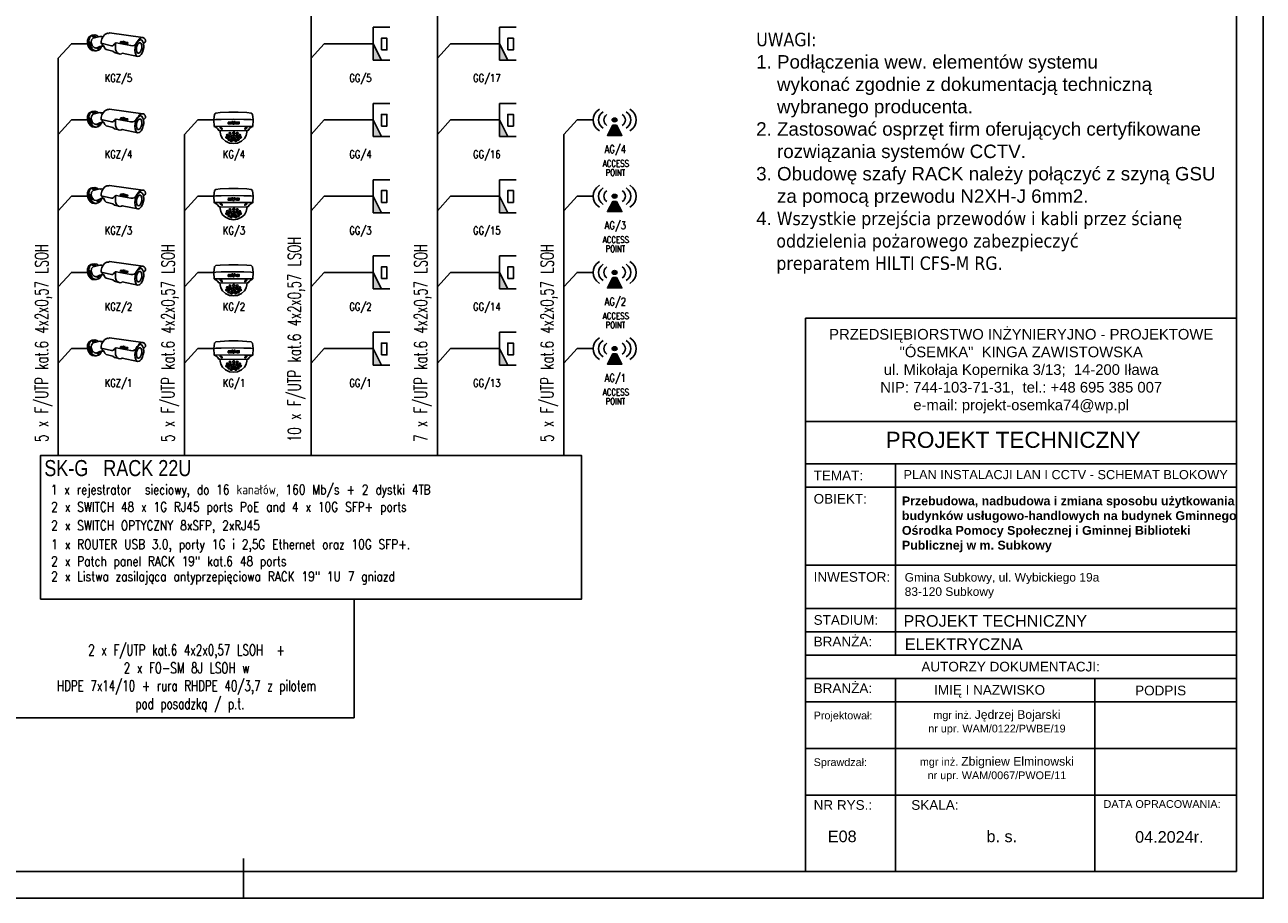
# Model space of a CAD drawing. Header units: inches. Extents: x 6268 to 12323, y 5221 to 42059.
# Tile 50 of 98: x 9860 to 12168, y 17491 to 19118. Entities that reach past the tile are written whole.
import ezdxf
from ezdxf.enums import TextEntityAlignment as Align

# ---------------------------------------------------------------- set-up
doc = ezdxf.new("R2010")
doc.units = ezdxf.units.IN
doc.header["$MEASUREMENT"] = 0
doc.layers.add('AAT_CCTV', color=30, linetype='Continuous')
doc.layers.add('CP_LINENORM', color=253, linetype='Continuous')
doc.styles.add('CP_ATTR', font='romans.shx')
doc.styles.add('Romans', font='romans.shx', dxfattribs={"width": 0.7})
doc.styles.add('SIMPLEX', font='simplex.shx')
doc.styles.get("Standard").update_dxf_attribs({"font": 'txt.shx'})

# ---------------------------------------------------------------- blocks, each defined once
blk = doc.blocks.new('A3_POZIOM')
at = {"linetype": 'Continuous'}
blk.add_lwpolyline([(-395, 0), (0, 0), (0, 287), (-395, 287)], close=True, dxfattribs=at)
at = {"layer": 'CP_LINENORM', "linetype": 'Continuous'}
blk.add_lwpolyline([(-415, -5), (5, -5), (5, 292), (-415, 292)], close=True, dxfattribs=at)
blk.add_lwpolyline([(-185, -5), (-185, 0)], dxfattribs=at)
blk = doc.blocks.new('AAT_BULLET')
for points in [[(-14790, 742), (-14939, 699), (-15073, 626), (-15215, 500), (-15330, 339), (-15399, 204), (-15449, 66), (-15468, -76), (-15453, -286), (-15361, -436), (-15204, -589), (-15073, -647), (-14893, -700), (-14956, -991), (-14981, -1432), (-14981, -1868), (-14858, -2488), (-14625, -3144), (-14324, -3745), (-13975, -4107), (-13735, -4236), (-13386, -4285), (-13104, -4168), (-12840, -3770), (-12705, -3254), (-12656, -2573), (-12686, -1911), (-12846, -1291), (-13134, -684), (-13502, -187), (-13827, 101), (-14024, 175), (-14251, 181), (-14496, 46), (-14699, -199), (-14870, -549), (-14893, -700)], [(-5854, 1982), (-14790, 742)], [(-14692, 755), (-14380, 728), (-14088, 601), (-13812, 363), (-13567, 57), (-13253, -357), (-13003, -760), (-12793, -1074), (-12435, -1327), (-12074, -1431), (-11546, -1400), (-7676, -689), (-7347, -765), (-7113, -1041), (-6911, -1280), (-6684, -1425), (-6408, -1413), (-3618, -782), (-3652, -258), (-3863, 451), (-4204, 1042), (-4660, 1559), (-5124, 1824), (-5373, 1878), (-5642, 1855), (-5854, 1982)], [(-4414, -1581), (-4053, -1527), (-3624, -1545), (-3293, -1655), (-2968, -1822), (-2359, -2068), (-1790, -1920), (-1250, -1351), (-1015, -586), (-1073, 141), (-1495, 622), (-3331, 1073), (-3483, 999), (-3802, 1048), (-4164, 973)], [(-2920, 972), (-2470, 1269), (-1950, 1436), (-1302, 1348), (-654, 867), (-389, 92), (-301, -713), (-605, -1577), (-1126, -2235), (-1734, -2637), (-2323, -2794), (-2981, -2608), (-3373, -2313), (-3628, -1832), (-3705, -1542)], [(-2323, -2794), (-1865, -2816), (-1264, -2736), (-699, -2319), (-258, -1675), (-6, -889), (0, 0), (-405, 877), (-889, 1215), (-1302, 1348)], [(-13386, -4285), (-9272, -3413), (-9036, -3551), (-8693, -3639), (-8251, -3521), (-7957, -3306), (-7692, -2913), (-7505, -2403), (-7437, -1922), (-7438, -1314), (-7512, -727)], [(-8693, -3639), (-7216, -3248), (-6719, -2886), (-4995, -2451), (-4645, -2132), (-4400, -1549), (-4119, -1354), (-3950, -1082), (-3932, -853)]]:
    blk.add_lwpolyline(points)
for points in [[(-1573, 1082), (-1853, 1066), (-2144, 951), (-2270, 902), (-2243, 836), (-2136, 808), (-1870, 809), (-1642, 848), (-1471, 878), (-1431, 967), (-1409, 1086)], [(-14298, -805), (-14518, -1400), (-14488, -2124), (-14328, -2633), (-14009, -3154), (-13690, -3418), (-13371, -3394), (-13114, -3062), (-13040, -2486), (-13089, -1817), (-13267, -1290), (-13543, -866), (-13819, -645), (-14101, -652)], [(-10685, -967), (-10574, -950), (-10579, -761), (-10443, -912), (-10323, -895), (-10361, -536), (-10469, -555), (-10469, -742), (-10586, -588), (-10711, -605)], [(-10057, -353), (-9748, -845), (-9554, -816), (-9431, -248), (-9606, -267), (-9676, -646), (-9880, -320)], [(-9422, -416), (-9403, -595), (-9369, -675), (-9307, -701), (-9166, -698), (-9096, -631), (-9103, -507), (-9108, -346), (-9221, -361), (-9209, -452), (-9206, -538), (-9228, -622), (-9295, -607), (-9309, -502), (-9321, -385)], [(-8799, -387), (-8873, -329), (-8981, -332), (-9046, -385), (-9060, -468), (-9034, -533), (-8924, -531), (-8886, -530), (-8909, -591), (-8971, -595), (-9017, -581), (-9048, -631), (-9010, -672), (-8919, -687), (-8825, -655), (-8770, -588), (-8773, -509), (-8789, -466), (-8895, -461), (-8974, -444), (-8957, -413), (-8868, -413), (-8837, -413)], [(-2680, -2371), (-2964, -2156), (-3079, -2003), (-3129, -1857), (-2977, -1872), (-2901, -1920), (-2838, -1979), (-2723, -2082), (-2663, -2216), (-2661, -2332)], [(-482, -268), (-605, -452), (-620, -770), (-629, -967), (-785, -1249), (-946, -1498), (-1038, -1686), (-1233, -1909), (-1145, -2081), (-909, -1864), (-743, -1561), (-494, -1037), (-442, -796), (-437, -386)]]:
    blk.add_lwpolyline(points, close=True)
for centre, radius in [((-10131, -684), 174), ((-10129, -689), 85.6)]:
    blk.add_circle(centre, radius)
blk = doc.blocks.new('AAT_KOPUŁKA WANDAL.')
for points in [[(136, -97), (106, -93), (76, -53), (38, -21), (0, 0), (-7, 149), (9, 280), (40, 307), (144, 319), (342, 328), (450, 328)], [(767, -97), (796, -93), (826, -53), (864, -21), (902, 0), (909, 149), (894, 280), (863, 307), (759, 319), (560, 328), (452, 328)], [(-7, 149), (51, 157), (207, 161), (457, 166), (742, 161), (861, 158), (909, 149)], [(0, 0), (194, 0), (553, 3), (902, 0)], [(410, 113), (436, 113), (452, 84)], [(410, 113), (443, 47), (451, 47)], [(493, 113), (467, 113), (452, 84)], [(493, 113), (460, 47), (452, 47)], [(450, -398), (360, -390), (264, -343), (197, -283), (157, -211), (139, -139), (136, -97), (450, -105)], [(452, -398), (542, -390), (639, -343), (705, -283), (745, -211), (763, -139), (767, -97), (452, -105)]]:
    blk.add_lwpolyline(points)
for points in [[(318, 55), (318, 100), (332, 100), (350, 80), (350, 100), (369, 100), (369, 55), (350, 55), (335, 70), (335, 55)], [(492, 100), (492, 63), (503, 55), (524, 55), (533, 64), (533, 100), (519, 100), (519, 72), (512, 66), (508, 72), (508, 100)], [(578, 90), (570, 99), (550, 100), (540, 88), (540, 79), (566, 73), (565, 64), (549, 63), (544, 71), (540, 66), (538, 59), (544, 55), (573, 55), (577, 65), (576, 73), (567, 82), (551, 84), (550, 89), (562, 89), (569, 87), (577, 85)], [(144, -39), (161, -55), (177, -65), (190, -64), (191, -54), (179, -40), (163, -30), (146, -24), (139, -24), (137, -29), (140, -36)], [(307, -260), (300, -247), (288, -241), (272, -245), (267, -258), (272, -270), (281, -277), (296, -277), (303, -273), (307, -265)], [(330, -205), (321, -192), (309, -186), (293, -190), (287, -205), (292, -221), (303, -228), (320, -228), (329, -220), (331, -211)], [(358, -307), (351, -293), (340, -288), (323, -291), (318, -304), (323, -316), (332, -323), (348, -324), (354, -319), (358, -311)], [(361, -256), (355, -242), (343, -237), (326, -240), (321, -253), (326, -265), (335, -272), (351, -272), (357, -268), (361, -260)], [(389, -163), (380, -149), (368, -144), (352, -147), (346, -163), (351, -179), (362, -185), (379, -185), (388, -177), (390, -169)], [(400, -219), (391, -206), (379, -201), (363, -204), (357, -220), (363, -236), (373, -242), (390, -242), (399, -234), (401, -226)], [(447, -253), (421, -258), (401, -273), (392, -286), (391, -305), (405, -321), (430, -330), (449, -331), (474, -328), (499, -312), (508, -295), (505, -280), (488, -262), (462, -255)], [(452, -275), (433, -277), (418, -286), (417, -296), (419, -307), (430, -314), (447, -316), (470, -313), (482, -302), (483, -287), (468, -276)], [(446, -126), (435, -131), (427, -143), (424, -154), (427, -169), (434, -178), (448, -182), (462, -177), (470, -159), (469, -143), (462, -135), (454, -127)], [(447, -188), (433, -193), (428, -202), (426, -218), (432, -228), (442, -232), (459, -231), (468, -219), (470, -209), (463, -196), (456, -191)], [(500, -219), (508, -206), (520, -201), (537, -204), (543, -220), (537, -236), (527, -242), (510, -242), (500, -234), (499, -226)], [(511, -163), (520, -149), (532, -144), (548, -147), (554, -163), (548, -179), (538, -185), (521, -185), (512, -177), (510, -169)], [(539, -256), (545, -242), (557, -237), (573, -240), (578, -253), (574, -265), (565, -272), (549, -272), (542, -268), (539, -260)], [(542, -307), (548, -293), (560, -288), (577, -291), (582, -304), (577, -316), (568, -323), (552, -324), (546, -319), (542, -311)], [(570, -205), (579, -192), (591, -186), (607, -190), (613, -205), (608, -221), (597, -228), (580, -228), (571, -220), (569, -211)], [(593, -260), (600, -247), (611, -241), (628, -245), (633, -258), (628, -270), (619, -277), (603, -277), (597, -273), (593, -265)], [(758, -39), (741, -55), (726, -65), (712, -64), (712, -54), (723, -40), (739, -30), (756, -24), (763, -24), (765, -29), (762, -36)], [(400, -334), (390, -332), (374, -333), (370, -339), (374, -345), (387, -351), (403, -354), (416, -351), (418, -344), (411, -339)], [(500, -334), (510, -332), (525, -333), (530, -339), (526, -345), (512, -351), (497, -354), (484, -351), (482, -344), (489, -339)]]:
    blk.add_lwpolyline(points, close=True)
for centre, major_axis, ratio in [((394, 78), (0, -22.5), 0.882988), ((393, 78), (0, -9.47), 0.904762)]:
    blk.add_ellipse(centre, major_axis=major_axis, ratio=ratio)
blk = doc.blocks.new('CPEL_D181')
h = blk.add_hatch(color=256)
h.paths.add_polyline_path([(-0.2, -0.5), (-0.2, -0.4), (0, -0.4)])
h.paths.add_polyline_path([(-0.092, -0.418), (-0.092, -0.418), (-0.092, -0.418), (-0.092, -0.418)], flags=24)
h.paths.add_polyline_path([(-0.092, -0.418), (-0.092, -0.419), (-0.092, -0.419), (-0.092, -0.418)], flags=24)
h.paths.add_polyline_path([(-0.092, -0.418), (-0.092, -0.418), (-0.091, -0.418), (-0.091, -0.418)], flags=24)
h.paths.add_polyline_path([(-0.092, -0.418), (-0.092, -0.418), (-0.091, -0.418), (-0.091, -0.418)], flags=24)
h.paths.add_polyline_path([(-0.092, -0.418), (-0.092, -0.419), (-0.091, -0.419), (-0.091, -0.418)], flags=24)
h.paths.add_polyline_path([(-0.092, -0.418), (-0.092, -0.418), (-0.092, -0.418), (-0.092, -0.418)], flags=24)
h.paths.add_polyline_path([(-0.092, -0.419), (-0.092, -0.419), (-0.091, -0.419), (-0.091, -0.419)], flags=24)
h.paths.add_polyline_path([(-0.092, -0.419), (-0.092, -0.419), (-0.092, -0.419), (-0.092, -0.419)], flags=24)
h.paths.add_polyline_path([(-0.092, -0.419), (-0.092, -0.419), (-0.091, -0.419), (-0.091, -0.419)], flags=24)
h.paths.add_polyline_path([(-0.092, -0.418), (-0.092, -0.419), (-0.091, -0.419), (-0.091, -0.418)], flags=24)
h.paths.add_polyline_path([(-0.092, -0.418), (-0.092, -0.418), (-0.092, -0.418), (-0.092, -0.418)], flags=24)
h.paths.add_polyline_path([(-0.092, -0.418), (-0.092, -0.418), (-0.091, -0.418), (-0.091, -0.418)], flags=24)
for p, q in [((0, 0), (0, -0.4)), ((-0.2, -0.6), (-0.2, -0.4)), ((-0.2, -0.4), (0.2, -0.4)), ((0, -0.4), (-0.2, -0.5)), ((0.2, -0.4), (0.2, -0.6))]:
    blk.add_line(p, q)
blk.add_lwpolyline([(-0.075, -0.5), (0.067, -0.5), (0.067, -0.567), (-0.075, -0.567)], close=True)
at = {"linetype": 'ByBlock', "style": 'CP_ATTR', "flags": 9}
for tag, p in [('NAME', (-0.092, -0.418)), ('GROUP', (-0.092, -0.418)), ('NUMBER', (-0.092, -0.418)), ('PRODUCER', (-0.092, -0.418)), ('ARTICLE', (-0.092, -0.418)), ('CHARACTER', (-0.092, -0.418)), ('VOLTAGE', (-0.092, -0.419)), ('WEIGHT', (-0.092, -0.418)), ('OTHER', (-0.092, -0.418)), ('PRODUCT-TYPE', (-0.092, -0.419)), ('ORDER-NO', (-0.092, -0.419)), ('POWER', (-0.092, -0.419))]:
    blk.add_attdef(tag, text='', height=0.00005, dxfattribs=at).set_placement(p, align=Align.MIDDLE_LEFT)
blk = doc.blocks.new('CPEL_1090')
h = blk.add_hatch(color=256)
edge = h.paths.add_edge_path()
edge.add_arc((0, 0), 0.0707, 0, 360)
blk.add_hatch(color=256).paths.add_polyline_path([(-0.05, -0.2), (0.05, -0.2), (0.2, -0.6), (-0.2, -0.6)])
blk.add_lwpolyline([(-0.05, -0.2), (0.05, -0.2), (0.2, -0.6), (-0.2, -0.6), (-0.05, -0.2)])
blk.add_circle((0, 0), 0.0707)
for radius, start, end in [(0.6, 135, 225), (0.6, 315, 45), (0.45, 135, 225), (0.3, 135, 225), (0.3, 315, 45), (0.45, 315, 45)]:
    blk.add_arc((0, 0), radius, start, end)
at = {"linetype": 'ByBlock', "style": 'CP_ATTR', "flags": 9}
for tag, p in [('NAME', (-0.092, -0.018)), ('GROUP', (-0.092, -0.018)), ('NUMBER', (-0.092, -0.018)), ('PRODUCER', (-0.092, -0.018)), ('ARTICLE', (-0.092, -0.018)), ('CHARACTER', (-0.092, -0.018)), ('VOLTAGE', (-0.092, -0.019)), ('WEIGHT', (-0.092, -0.018)), ('OTHER', (-0.092, -0.018)), ('PRODUCT-TYPE', (-0.092, -0.019)), ('ORDER-NO', (-0.092, -0.019)), ('POWER', (-0.092, -0.019))]:
    blk.add_attdef(tag, text='', height=0.00005, dxfattribs=at).set_placement(p, align=Align.MIDDLE_LEFT)

msp = doc.modelspace()

# ---------------------------------------------------------------- linework, layer by layer
for p, q in [((10393.806, 20050.011), (10393.806, 18315.904)), ((10629.306, 20050.011), (10629.306, 18315.904)), ((9922.806, 19055.864), (9922.806, 18315.904)), ((10158.306, 18913.843), (10158.306, 18315.904)), ((10864.806, 18913.843), (10864.806, 18315.904)), ((11315.106, 18571.289), (12118.573, 18571.289)), ((11315.106, 17682.889), (11315.106, 18571.289)), ((12118.573, 17540.404), (12118.573, 18571.289)), ((11315.106, 18379.251), (12118.573, 18379.251)), ((11315.106, 18300.276), (12118.573, 18300.276)), ((11482.709, 17943.91), (11482.709, 18300.276)), ((11315.106, 18256.839), (12118.573, 18256.839)), ((11315.106, 18111.254), (12118.573, 18111.254)), ((10474.306, 17827.004), (10474.306, 18048.039)), ((11315.106, 18030.782), (12118.573, 18030.782)), ((11315.106, 17987.346), (12118.573, 17987.346)), ((11315.106, 17943.91), (12118.573, 17943.91)), ((11315.106, 17900.474), (12118.573, 17900.474)), ((11482.709, 17682.889), (11482.709, 17900.474)), ((11854.181, 17682.889), (11854.181, 17900.474)), ((11315.106, 17857.037), (12118.573, 17857.037)), ((9737.788, 17827.004), (10474.306, 17827.004)), ((11315.106, 17769.963), (12118.573, 17769.963)), ((11315.106, 17540.404), (11315.106, 17682.889)), ((11315.106, 17682.889), (12118.573, 17682.889)), ((11315.106, 17682.889), (12118.573, 17682.889)), ((11482.709, 17540.404), (11482.709, 17682.889)), ((11854.181, 17540.404), (11854.181, 17682.889)), ((11315.106, 17540.404), (12118.573, 17540.404))]:
    msp.add_line(p, q)
for points in [[(9977.204, 19082.843), (9977.204, 19082.843), (9947.461, 19082.843), (9922.806, 19055.864)], [(10448.204, 19082.843), (10448.204, 19082.843), (10418.461, 19082.843), (10393.806, 19055.864)], [(10683.704, 19082.843), (10683.704, 19082.843), (10653.961, 19082.843), (10629.306, 19055.864)], [(9977.204, 18940.822), (9977.204, 18940.822), (9947.461, 18940.822), (9922.806, 18913.843)], [(10212.704, 18940.822), (10212.704, 18940.822), (10182.961, 18940.822), (10158.306, 18913.843)], [(10448.204, 18940.822), (10448.204, 18940.822), (10418.461, 18940.822), (10393.806, 18913.843)], [(10683.704, 18940.822), (10683.704, 18940.822), (10653.961, 18940.822), (10629.306, 18913.843)], [(10919.204, 18940.822), (10919.204, 18940.822), (10889.461, 18940.822), (10864.806, 18913.843)], [(9977.204, 18798.801), (9977.204, 18798.801), (9947.461, 18798.801), (9922.806, 18771.822)], [(10212.704, 18798.801), (10212.704, 18798.801), (10182.961, 18798.801), (10158.306, 18771.822)], [(10448.204, 18798.801), (10448.204, 18798.801), (10418.461, 18798.801), (10393.806, 18771.822)], [(10683.704, 18798.801), (10683.704, 18798.801), (10653.961, 18798.801), (10629.306, 18771.822)], [(10919.204, 18798.801), (10919.204, 18798.801), (10889.461, 18798.801), (10864.806, 18771.822)], [(9977.204, 18656.78), (9977.204, 18656.78), (9947.461, 18656.78), (9922.806, 18629.801)], [(10212.704, 18656.78), (10212.704, 18656.78), (10182.961, 18656.78), (10158.306, 18629.801)], [(10448.204, 18656.78), (10448.204, 18656.78), (10418.461, 18656.78), (10393.806, 18629.801)], [(10683.704, 18656.78), (10683.704, 18656.78), (10653.961, 18656.78), (10629.306, 18629.801)], [(10919.204, 18656.78), (10919.204, 18656.78), (10889.461, 18656.78), (10864.806, 18629.801)], [(9977.204, 18514.759), (9977.204, 18514.759), (9947.461, 18514.759), (9922.806, 18487.78)], [(10212.704, 18514.759), (10212.704, 18514.759), (10182.961, 18514.759), (10158.306, 18487.78)], [(10448.204, 18514.759), (10448.204, 18514.759), (10418.461, 18514.759), (10393.806, 18487.78)], [(10683.704, 18514.759), (10683.704, 18514.759), (10653.961, 18514.759), (10629.306, 18487.78)], [(10919.204, 18514.759), (10919.204, 18514.759), (10889.461, 18514.759), (10864.806, 18487.78)]]:
    msp.add_lwpolyline(points)
msp.add_lwpolyline([(9889.928, 18048.039), (10897.683, 18048.039), (10897.683, 18315.904), (9889.928, 18315.904)], close=True)
at = {"layer": 'CP_LINENORM', "linetype": 'Continuous'}
msp.add_line((10268.073, 17564.692), (10268.073, 17540.904), dxfattribs=at)

# ---------------------------------------------------------------- block references
for name, p, xscale, yscale, zscale in [('A3_POZIOM', (12118.078, 17540.899), 9.999, 9.999, 1.01), ('AAT_BULLET', (9977.161, 19089.069), -0.007000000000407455, 0.007000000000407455, 0.007000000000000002), ('AAT_BULLET', (9977.161, 18947.048), -0.007000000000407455, 0.007000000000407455, 0.007000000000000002), ('AAT_KOPUŁKA WANDAL.', (10285.441, 18928.912), -0.08000000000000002, 0.08000000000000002, 0.08000000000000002), ('CPEL_1090', (10959.524, 18940.822), -67.2, 48, 46.8), ('AAT_BULLET', (9977.161, 18805.027), -0.007000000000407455, 0.007000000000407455, 0.007000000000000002), ('AAT_KOPUŁKA WANDAL.', (10285.441, 18786.891), -0.08000000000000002, 0.08000000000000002, 0.08000000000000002), ('CPEL_1090', (10959.524, 18798.801), -67.2, 48, 46.8), ('AAT_BULLET', (9977.161, 18663.006), -0.007000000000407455, 0.007000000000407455, 0.007000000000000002), ('AAT_KOPUŁKA WANDAL.', (10285.441, 18644.87), -0.08000000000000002, 0.08000000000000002, 0.08000000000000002), ('CPEL_1090', (10959.524, 18656.78), -67.2, 48, 46.8), ('AAT_BULLET', (9977.161, 18520.985), -0.007000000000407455, 0.007000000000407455, 0.007000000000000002), ('CPEL_1090', (10959.524, 18514.759), -67.2, 48, 46.8), ('AAT_KOPUŁKA WANDAL.', (10285.441, 18502.849), -0.08000000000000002, 0.08000000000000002, 0.08000000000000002)]:
    msp.add_blockref(name, p, dxfattribs=dict(xscale=xscale, yscale=yscale, zscale=zscale))
at = {"xscale": 153.6, "yscale": 153.6, "zscale": 153.6, "rotation": 90}
for p in [(10448.204, 19082.843), (10683.704, 19082.843), (10448.204, 18940.822), (10683.704, 18940.822), (10448.204, 18798.801), (10683.704, 18798.801), (10448.204, 18656.78), (10683.704, 18656.78), (10448.204, 18514.759), (10683.704, 18514.759)]:
    msp.add_blockref('CPEL_D181', p, dxfattribs=at)

# ---------------------------------------------------------------- texts
at = {"style": 'SIMPLEX', "width": 0.8}
for s, p in [('KGZ/5', (10034.929, 19018.887)), ('GG/5', (10485.806, 19018.887)), ('GG/17', (10721.306, 19018.887)), ('KGZ/4', (10034.929, 18876.866)), ('KG/4', (10250.306, 18876.866)), ('GG/4', (10485.806, 18876.866)), ('GG/16', (10721.306, 18876.866)), ('KGZ/3', (10034.929, 18734.845)), ('KG/3', (10250.306, 18734.845)), ('GG/3', (10485.806, 18734.845)), ('GG/15', (10721.306, 18734.845)), ('KGZ/2', (10034.929, 18592.824)), ('KG/2', (10250.306, 18592.824)), ('GG/2', (10485.806, 18592.824)), ('GG/14', (10721.306, 18592.824)), ('KGZ/1', (10034.929, 18450.803)), ('KG/1', (10250.306, 18450.803)), ('GG/1', (10485.806, 18450.803)), ('GG/13', (10721.306, 18450.803))]:
    msp.add_text(s, height=14.4, rotation=360, dxfattribs=at).set_placement(p, align=Align.MIDDLE_CENTER)
for s, p in [('AG/4', (10960.767, 18886.454)), ('AG/3', (10960.767, 18744.433)), ('AG/2', (10960.767, 18602.412)), ('AG/1', (10960.767, 18460.391))]:
    msp.add_text(s, height=14.4, dxfattribs=at).set_placement(p, align=Align.MIDDLE_CENTER)
for s, p in [('ACCESS ', (10937.34, 18853.755, -1470.439)), ('POINT', (10942.572, 18836.801, -1470.439)), ('ACCESS ', (10937.34, 18711.734, -1470.439)), ('POINT', (10942.572, 18694.78, -1470.439)), ('ACCESS ', (10937.34, 18569.713, -1470.439)), ('POINT', (10942.572, 18552.759, -1470.439)), ('ACCESS ', (10937.34, 18427.692, -1470.439)), ('POINT', (10942.572, 18410.738, -1470.439))]:
    msp.add_text(s, height=12, dxfattribs=at).set_placement(p)
at = {"width": 0.66}
for s, p in [('10 x F/UTP kat.6 4x2x0,57 LSOH ', (10374.75, 18341.131, -385.667)), ('5 x F/UTP kat.6 4x2x0,57 LSOH ', (9903.75, 18341.131, -385.667)), ('5 x F/UTP kat.6 4x2x0,57 LSOH ', (10139.25, 18341.131, -385.667)), ('7 x F/UTP kat.6 4x2x0,57 LSOH ', (10610.25, 18341.131, -385.667)), ('5 x F/UTP kat.6 4x2x0,57 LSOH ', (10845.75, 18341.131, -385.667))]:
    msp.add_text(s, height=24, rotation=450, dxfattribs=at).set_placement(p)
at = {"ltscale": 24, "width": 0.8}
for s, p in [('1 x rejestrator  sieciowy, do 16 kanałów, 160 Mb/s + 2 dystki 4TB', (9908.906, 18243.194)), ('2 x SWITCH 48 x 1G RJ45 ports PoE and 4 x 10G SFP+ ports', (9909.637, 18211.02)), ('2 x SWITCH OPTYCZNY 8xSFP, 2xRJ45 ', (9909.637, 18176.382)), ('1 x ROUTER USB 3.0, porty 1G i 2,5G Ethernet oraz 10G SFP+. ', (9909.637, 18141.295)), ('2 x Patch panel RACK 19" kat.6 48 ports', (9909.637, 18109.734)), ('2 x Listwa zasilająca antyprzepięciowa RACK 19" 1U 7 gniazd ', (9909.637, 18081.297))]:
    msp.add_text(s, height=18, dxfattribs=at).set_placement(p)
for s, insert, char_height, width, attachment_point in [('{\\fTahoma|b0|i0|c238|p34;UWAGI:\\P\\fArial|b0|i0|c238|p34;1. Podłączenia wew. elementów systemu \\P    wykonać zgodnie z dokumentacją techniczną \\P    wybranego producenta.\\P2. Zastosować osprzęt firm oferujących certyfikowane\\P    rozwiązania systemów CCTV.\\P3. Obudowę szafy RACK należy połączyć z szyną GSU\\P    za pomocą przewodu N2XH-J 6mm2.\\P4.\\fTahoma|b0|i0|c238|p34; Wszystkie przejścia przewodów i kabli przez ścianę \\P    oddzielenia pożarowego zabezpieczyć \\P    preparatem HILTI CFS-M RG.}', (11223.292, 19103.231), 25, 1514.0808, 1), ('{\\fArial|b0|i0|c238|p34;\\W0.8;SK-G   RACK 22U }', (10033.75, 18292.039), 30, 521.80031, 5)]:
    msp.add_mtext(s, dxfattribs=dict(insert=insert, char_height=char_height, width=width, attachment_point=attachment_point))
at = {"ltscale": 24}
for s, insert, char_height, width, attachment_point in [('{\\fArial|b0|i0|c238|p34;PRZEDSIĘBIORSTWO INŻYNIERYJNO - PROJEKTOWE\\P"ÓSEMKA"  KINGA ZAWISTOWSKA\\Pul. Mikołaja Kopernika 3/13;  14-200 Iława\\PNIP: 744-103-71-31,  tel.: +48 695 385 007\\Pe-mail: projekt-osemka74@wp.pl}', (11717.061, 18472.787), 19.74375, 781.72017, 5), ('{\\fArial|b0|i0|c238|p34;PROJEKT TECHNICZNY}', (11464.549, 18359.951), 30, 9900.34452, 1), ('{\\fArial|b0|i0|c238|p34;TEMAT:}', (11330.353, 18287.388), 18, 136.70026, 1), ('{\\fArial|b0|i0|c238|p34;PLAN INSTALACJI LAN I CCTV - SCHEMAT BLOKOWY}', (11497.735, 18288.614), 17, 641.45159, 1), ('{\\fArial|b0|i0|c238|p34;OBIEKT:}', (11330.353, 18244.032), 18, 136.70026, 1), ('\\pxsa0.416667,ql;{\\fArial|b1|i0|c238|p34;\\fArial|b1|i0|c238|p34;\\H1x;Przebudowa, nadbudowa i zmiana sposobu użytkowania budynków usługowo-handlowych na budynek Gminnego Ośrodka Pomocy Społecznej i Gminnej Biblioteki Publicznej w m. Subkowy}', (11494.851, 18239.426), 16.5, 630.2818, 1), ('{\\fArial|b0|i0|c238|p34;INWESTOR:}', (11330.353, 18098.447), 18, 136.70026, 1), ('\\pxa0.5,sm1,ql;{\\fArial|b0|i0|c238|p34;Gmina Subkowy, ul. Wybickiego 19a\\P83-120 Subkowy', (11499.969, 18096.838), 16, 599.51142, 1), ('{\\fArial|b0|i0|c238|p34;STADIUM:}', (11330.353, 18018.289), 18, 136.70026, 1), ('{\\fArial|b0|i0|c238|p34;PROJEKT TECHNICZNY}', (11497.785, 18018.289), 21.6, 490.72064, 1), ('{\\fArial|b0|i0|c238|p34;BRANŻA:}', (11330.353, 17978.057), 18, 136.70026, 1), ('{\\fArial|b0|i0|c238|p34;ELEKTRYCZNA}', (11500.234, 17974.853), 21.6, 490.72064, 1), ('\\pxqc;{\\fArial|b0|i0|c238|p34;AUTORZY DOKUMENTACJI:}', (11323.411, 17931.381), 18, 747.89996, 1), ('{\\fArial|b0|i0|c238|p34;BRANŻA:}', (11330.353, 17891.184), 18, 136.70026, 1), ('\\pxi0.77356;{\\fArial|b0|i0|c238|p34;IMIĘ I NAZWISKO}', (11540.889, 17888.002), 18, 253.42015, 1), ('{\\fArial|b0|i0|c238|p34;PODPIS}', (11929.404, 17886.898), 18, 136.70026, 1), ('{\\fArial|b0|i0|c238|p34;Projektował:}', (11330.353, 17838.607), 14.4, 136.70026, 1), ('{\\fArial|b0|i0|c238|p34;mgr\\~inż. \\H1.125x;Jędrzej Bojarski\\H0.88889x;\\Pnr upr. WAM/0122/PWBE/19}', (11671.816, 17841.2), 14.4, 303.17459, 2), ('{\\fArial|b0|i0|c238|p34;Sprawdzał:}', (11330.353, 17751.533), 14.4, 136.70026, 1), ('{\\fArial|b0|i0|c238|p34;mgr\\~inż. \\H1.125x;Zbigniew Elminowski\\P\\H0.88889x;nr upr. WAM/0067/PWOE/11}', (11671.816, 17754.126), 14.4, 303.17459, 2), ('{\\fArial|b0|i0|c238|p34;NR RYS.:}', (11330.353, 17673.599), 18, 136.70026, 1), ('{\\fArial|b0|i0|c238|p34;SKALA:}', (11512.272, 17673.599), 18, 136.70026, 1), ('{\\fArial|b0|i0|c238|p34;DATA OPRACOWANIA:}', (11870.593, 17673.599), 14.4, 278.30723, 1), ('{\\fArial|b0|i0|c238|p34;E08}', (11356.747, 17616.938), 21.6, 136.70026, 1), ('{\\fArial|b0|i0|c238|p34;b. s.}', (11652.402, 17616.938), 21.6, 136.70026, 1), ('{\\fArial|b0|i0|c238|p34;04.2024r.}', (11929.404, 17615.933), 21.6, 136.70026, 1)]:
    msp.add_mtext(s, dxfattribs=dict(at, insert=insert, char_height=char_height, width=width, attachment_point=attachment_point))
at = {"layer": 'AAT_CCTV', "color": 0, "lineweight": 20, "insert": (10161.806, 17900.039), "char_height": 20, "attachment_point": 5, "style": 'Romans'}
msp.add_mtext('{\\Ftxt.shx|c238;2 x F/UTP kat.6 4x2x0,57 LSOH  + \\P2 x FO-SM 8J LSOH w  \\PHDPE 7x14/10 + rura RHDPE 40/3,7 z pilotem\\P pod posadzką / p.t.}', dxfattribs=at)

doc.saveas('drawing.dxf')
